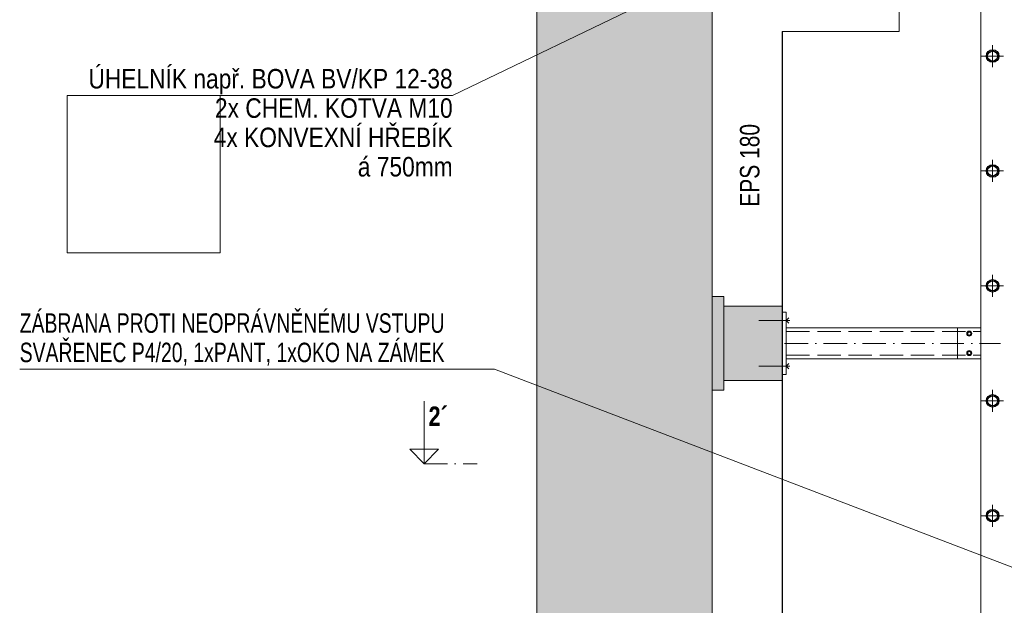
# Model space of a CAD drawing. Header units: millimetres. Extents: x -27818 to -4159, y -105989 to -15933.
# Tile 10 of 15: x -13286 to -10758, y -19570 to -18067. Entities that reach past the tile are written whole.
import ezdxf

# ---------------------------------------------------------------- set-up
doc = ezdxf.new("R2010")
doc.units = ezdxf.units.MM
doc.header["$XCLIPFRAME"] = 2
doc.header["$PDMODE"] = 65
doc.linetypes.add('Carkovana 2x_1', pattern=[80, 60, -20])
doc.linetypes.add('Cerchovana_1', pattern=[100, 60, -20, 0, -20])
doc.layers.add('XR$1$VÝKRES (Z4) - ŽEBŘÍK_1', color=7, linetype='Continuous', lineweight=25)
doc.styles.add('ARIAL', font='ARIAL.TTF')
doc.styles.add('ARIALNARROW', font='ARIALN.TTF')
doc.dimstyles.new('DIMSTYLE_3', dxfattribs={"dimtxt": 40, "dimasz": 60, "dimexe": 0, "dimexo": 0, "dimgap": 20, "dimtad": 2, "dimdec": 0, "dimrnd": 1, "dimzin": 12, "dimdsep": 46, "dimtxsty": 'ARIALNARROW', "dimblk1": 'ALL_ML_STRICH', "dimblk2": 'ALL_ML_STRICH', "dimsah": 1, "dimcen": 0, "dimclrd": 6, "dimclre": 6, "dimclrt": 6, "dimadec": 0, "dimazin": 0, "dimtfac": 1, "dimtdec": 0, "dimtix": 1, "dimtmove": 2, "dimatfit": 3, "dimfxl": 0, "dimtzin": 0, "dimlwd": 0, "dimlwe": 13, "dimarcsym": 0})
doc.dimstyles.new('DIMSTYLE_9', dxfattribs={"dimtxt": 40, "dimasz": 60, "dimexe": 0, "dimexo": 0, "dimgap": 20, "dimtad": 2, "dimdec": 0, "dimrnd": 5, "dimzin": 12, "dimdsep": 46, "dimtxsty": 'ARIALNARROW', "dimblk1": 'ALL_ML_STRICH', "dimblk2": 'ALL_ML_STRICH', "dimsah": 1, "dimcen": 0, "dimclrd": 6, "dimclre": 6, "dimclrt": 6, "dimadec": 0, "dimazin": 0, "dimtfac": 1, "dimtdec": 0, "dimtix": 1, "dimtmove": 2, "dimatfit": 3, "dimfxl": 0, "dimtzin": 0, "dimlwd": 0, "dimlwe": 13, "dimarcsym": 0})
picture_1 = doc.add_image_def('image1.bmp', size_in_pixel=(437, 448))

# ---------------------------------------------------------------- blocks, each defined once
blk = doc.blocks.new('KOMPLEXNÍ OBJEKT_9')
at = {"layer": 'XR$1$VÝKRES (Z4) - ŽEBŘÍK_1', "color": 5, "linetype": 'Continuous', "lineweight": 13}
for p, q in [((-10787.8, -19311.8), (-10787.8, -19368.4)), ((-10759.6, -19340.1), (-10816.1, -19340.1))]:
    blk.add_line(p, q, dxfattribs=at)
at = {"layer": 'XR$1$VÝKRES (Z4) - ŽEBŘÍK_1', "color": 5, "linetype": 'Continuous', "lineweight": 25}
for radius in [16, 13]:
    blk.add_circle((-10787.8, -19340.1), radius, dxfattribs=at)
blk = doc.blocks.new('KOMPLEXNÍ OBJEKT_10')
at = {"layer": 'XR$1$VÝKRES (Z4) - ŽEBŘÍK_1', "color": 5, "linetype": 'Continuous', "lineweight": 13}
for p, q in [((-10787.8, -19016.8), (-10787.8, -19073.4)), ((-10759.6, -19045.1), (-10816.1, -19045.1))]:
    blk.add_line(p, q, dxfattribs=at)
at = {"layer": 'XR$1$VÝKRES (Z4) - ŽEBŘÍK_1', "color": 5, "linetype": 'Continuous', "lineweight": 25}
for radius in [16, 13]:
    blk.add_circle((-10787.8, -19045.1), radius, dxfattribs=at)
blk = doc.blocks.new('KOMPLEXNÍ OBJEKT_11')
at = {"layer": 'XR$1$VÝKRES (Z4) - ŽEBŘÍK_1', "color": 5, "linetype": 'Continuous', "lineweight": 13}
for p, q in [((-10787.8, -18721.8), (-10787.8, -18778.4)), ((-10759.6, -18750.1), (-10816.1, -18750.1))]:
    blk.add_line(p, q, dxfattribs=at)
at = {"layer": 'XR$1$VÝKRES (Z4) - ŽEBŘÍK_1', "color": 5, "linetype": 'Continuous', "lineweight": 25}
for radius in [16, 13]:
    blk.add_circle((-10787.8, -18750.1), radius, dxfattribs=at)
blk = doc.blocks.new('KOMPLEXNÍ OBJEKT_12')
at = {"layer": 'XR$1$VÝKRES (Z4) - ŽEBŘÍK_1', "color": 5, "linetype": 'Continuous', "lineweight": 13}
for p, q in [((-10787.8, -18426.8), (-10787.8, -18483.4)), ((-10759.6, -18455.1), (-10816.1, -18455.1))]:
    blk.add_line(p, q, dxfattribs=at)
at = {"layer": 'XR$1$VÝKRES (Z4) - ŽEBŘÍK_1', "color": 5, "linetype": 'Continuous', "lineweight": 25}
for radius in [16, 13]:
    blk.add_circle((-10787.8, -18455.1), radius, dxfattribs=at)
blk = doc.blocks.new('KOMPLEXNÍ OBJEKT_13')
at = {"layer": 'XR$1$VÝKRES (Z4) - ŽEBŘÍK_1', "color": 5, "linetype": 'Continuous', "lineweight": 13}
for p, q in [((-10787.8, -18131.8), (-10787.8, -18188.4)), ((-10759.6, -18160.1), (-10816.1, -18160.1))]:
    blk.add_line(p, q, dxfattribs=at)
at = {"layer": 'XR$1$VÝKRES (Z4) - ŽEBŘÍK_1', "color": 5, "linetype": 'Continuous', "lineweight": 25}
for radius in [16, 13]:
    blk.add_circle((-10787.8, -18160.1), radius, dxfattribs=at)
blk = doc.blocks.new('KOMPLEXNÍ OBJEKT_18')
at = {"layer": 'XR$1$VÝKRES (Z4) - ŽEBŘÍK_1', "color": 7, "linetype": 'Continuous', "lineweight": 13}
for p, q in [((-12247.4, -19046.4), (-12247.4, -19206.8)), ((-12247.4, -19206.8), (-12284.5, -19169.7)), ((-12284.5, -19169.7), (-12210.3, -19169.7)), ((-12210.3, -19169.7), (-12247.4, -19206.8))]:
    blk.add_line(p, q, dxfattribs=at)
at = {"layer": 'XR$1$VÝKRES (Z4) - ŽEBŘÍK_1', "color": 7, "linetype": 'Cerchovana_1', "lineweight": 13}
blk.add_line((-12247.4, -19206.8), (-12110.9, -19206.8), dxfattribs=at)
blk = doc.blocks.new('ALL_ML_STRICH')
at = {"color": 0, "linetype": 'ByBlock', "lineweight": -2}
for p, q in [((0, -0.5), (0, 0.5)), ((-1, 0), (0.5, 0)), ((-0.3, -0.3), (0.3, 0.3))]:
    blk.add_line(p, q, dxfattribs=at)
blk = doc.blocks.new('*D81')
at = {"layer": 'DEFPOINTS', "color": 6, "linetype": 'Continuous', "lineweight": 13}
for p in [(-11321.8, -18897.6), (-11321.8, -20077.6), (-10383.2, -20077.6)]:
    blk.add_point(p, dxfattribs=at)
at = {"layer": 'XR$1$VÝKRES (Z4) - ŽEBŘÍK_1', "color": 6, "linetype": 'Continuous', "lineweight": -2}
for p, q in [((-10648, -18897.6), (-10383.2, -18897.6)), ((-10383.2, -20077.6), (-10383.2, -18897.6)), ((-10648, -20077.6), (-10383.2, -20077.6))]:
    blk.add_line(p, q, dxfattribs=at)
at = {"layer": 'XR$1$VÝKRES (Z4) - ŽEBŘÍK_1', "color": 6, "linetype": 'Continuous', "lineweight": 13, "xscale": 60, "yscale": 60, "zscale": 60}
for p, rotation in [((-10383.2, -18897.6), 90), ((-10383.2, -20077.6), 270)]:
    blk.add_blockref('ALL_ML_STRICH', p, dxfattribs=dict(at, rotation=rotation))
at = {"layer": 'XR$1$VÝKRES (Z4) - ŽEBŘÍK_1', "color": 6, "linetype": 'Continuous', "lineweight": 13, "insert": (-10423.2, -19488), "char_height": 40, "width": 129.829, "attachment_point": 5, "rotation": 90, "style": 'ARIALNARROW'}
blk.add_mtext('\\W0.81;\\A1;{1180}', dxfattribs=at)
blk = doc.blocks.new('*D82')
at = {"layer": 'DEFPOINTS', "color": 6, "linetype": 'Continuous', "lineweight": 13}
for p in [(-10817.8, -17817.6), (-11321.8, -18897.6), (-10383.2, -18897.6)]:
    blk.add_point(p, dxfattribs=at)
at = {"layer": 'XR$1$VÝKRES (Z4) - ŽEBŘÍK_1', "color": 6, "linetype": 'Continuous', "lineweight": -2}
for p, q in [((-10648, -17817.6), (-10383.2, -17817.6)), ((-10383.2, -18897.6), (-10383.2, -17817.6)), ((-10648, -18897.6), (-10383.2, -18897.6))]:
    blk.add_line(p, q, dxfattribs=at)
at = {"layer": 'XR$1$VÝKRES (Z4) - ŽEBŘÍK_1', "color": 6, "linetype": 'Continuous', "lineweight": 13, "xscale": 60, "yscale": 60, "zscale": 60}
for p, rotation in [((-10383.2, -17817.6), 90), ((-10383.2, -18897.6), 270)]:
    blk.add_blockref('ALL_ML_STRICH', p, dxfattribs=dict(at, rotation=rotation))
at = {"layer": 'XR$1$VÝKRES (Z4) - ŽEBŘÍK_1', "color": 6, "linetype": 'Continuous', "lineweight": 13, "insert": (-10423.2, -18358), "char_height": 40, "width": 129.829, "attachment_point": 5, "rotation": 90, "style": 'ARIALNARROW'}
blk.add_mtext('\\W0.81;\\A1;{1080}', dxfattribs=at)
blk = doc.blocks.new('*D133')
at = {"layer": 'DEFPOINTS', "color": 6, "linetype": 'Continuous', "lineweight": 13}
for p in [(-10060.8, -19505.1), (-11317.8, -21705.1), (-9954.2, -21705.1)]:
    blk.add_point(p, dxfattribs=at)
at = {"layer": 'XR$1$VÝKRES (Z4) - ŽEBŘÍK_1', "color": 6, "linetype": 'Continuous', "lineweight": -2}
for p, q in [((-9954.2, -19505.1), (-9954.2, -19505.1)), ((-9954.2, -21705.1), (-9954.2, -19505.1)), ((-9954.2, -21705.1), (-9954.2, -21705.1))]:
    blk.add_line(p, q, dxfattribs=at)
at = {"layer": 'XR$1$VÝKRES (Z4) - ŽEBŘÍK_1', "color": 6, "linetype": 'Continuous', "lineweight": 13, "xscale": 60, "yscale": 60, "zscale": 60}
for p, rotation in [((-9954.2, -19505.1), 90), ((-9954.2, -21705.1), 270)]:
    blk.add_blockref('ALL_ML_STRICH', p, dxfattribs=dict(at, rotation=rotation))
at = {"layer": 'XR$1$VÝKRES (Z4) - ŽEBŘÍK_1', "color": 6, "linetype": 'Continuous', "lineweight": 13, "insert": (-9994.2, -20605.5), "char_height": 40, "width": 129.829, "attachment_point": 5, "rotation": 90, "style": 'ARIALNARROW'}
blk.add_mtext('\\W0.81;\\A1;{2200}', dxfattribs=at)
blk = doc.blocks.new('KOMPLEXNÍ OBJEKT_56')
at = {"layer": 'XR$1$VÝKRES (Z4) - ŽEBŘÍK_1', "linetype": 'Continuous', "lineweight": 13}
blk.add_hatch(color=171, dxfattribs=at).paths.add_polyline_path([(-11477.8, -18777.6), (-11507.8, -18777.6), (-11507.8, -19017.6), (-11477.8, -19017.6), (-11477.8, -18992.6), (-11327.8, -18992.6), (-11327.8, -18802.6), (-11477.8, -18802.6)])
at = {"layer": 'XR$1$VÝKRES (Z4) - ŽEBŘÍK_1', "color": 5, "linetype": 'Continuous', "lineweight": 13}
for p, q in [((-11477.8, -18777.6), (-11507.8, -18777.6)), ((-11507.8, -18777.6), (-11507.8, -19017.6)), ((-11477.8, -18802.6), (-11477.8, -18777.6)), ((-11507.8, -18992.6), (-11507.8, -18802.6)), ((-11477.8, -18802.6), (-11327.8, -18802.6)), ((-11327.8, -18802.6), (-11327.8, -18992.6)), ((-11327.8, -18992.6), (-11477.8, -18992.6)), ((-11477.8, -19017.6), (-11477.8, -18992.6)), ((-11507.8, -19017.6), (-11477.8, -19017.6))]:
    blk.add_line(p, q, dxfattribs=at)

msp = doc.modelspace()

# ---------------------------------------------------------------- hatches: boundary and pattern name
at = {"layer": 'XR$1$VÝKRES (Z4) - ŽEBŘÍK_1', "linetype": 'Continuous', "lineweight": 13}
msp.add_hatch(color=254, dxfattribs=at).paths.add_polyline_path([(-11957.8, -21819.4), (-11925.2, -21817.6), (-11885, -21817.6), (-11844.8, -21813.1), (-11764.3, -21813.1), (-11721.9, -21810.9), (-11681.6, -21808.6), (-11643.6, -21801.9), (-11603.4, -21801.9), (-11563.2, -21799.7), (-11520.7, -21799.7), (-11507.8, -21796.8), (-11507.8, -18036.8), (-11957.8, -18036.8)])

# ---------------------------------------------------------------- linework, layer by layer
at = {"layer": 'XR$1$VÝKRES (Z4) - ŽEBŘÍK_1', "color": 5, "linetype": 'Continuous', "lineweight": 13}
for p, q in [((-10817.8, -16504), (-10817.8, -21555.1)), ((-11477.9, -18777.6), (-11477.9, -19017.6)), ((-11317.8, -18817.6), (-11327.8, -18817.6)), ((-11327.8, -18817.6), (-11327.8, -18977.6)), ((-11317.8, -18977.6), (-11317.8, -18817.6)), ((-11317.8, -18839), (-11310.8, -18832)), ((-11387.8, -18839), (-11308.7, -18839)), ((-11317.8, -18839), (-11310.8, -18846.1)), ((-11317.8, -18857.6), (-10817.8, -18857.6)), ((-10877.8, -18857.6), (-10817.8, -18857.6)), ((-10877.8, -18857.6), (-10877.8, -18937.6)), ((-11387.8, -18956.2), (-11308.7, -18956.2)), ((-11317.8, -18937.6), (-10817.8, -18937.6)), ((-11317.8, -18956.2), (-11310.8, -18949.1)), ((-11317.8, -18956.2), (-11310.8, -18963.2)), ((-10877.8, -18937.6), (-10817.8, -18937.6)), ((-11327.8, -18977.6), (-11317.8, -18977.6))]:
    msp.add_line(p, q, dxfattribs=at)
at = {"layer": 'XR$1$VÝKRES (Z4) - ŽEBŘÍK_1', "color": 7, "linetype": 'Continuous', "lineweight": 13}
for p, q in [((-11027.8, -18096.8), (-11027.8, -17574)), ((-12174.2, -18261.7), (-11455.8, -17914.8)), ((-11957.8, -21819.4), (-11957.8, -18036.8)), ((-11507.8, -21796.8), (-11507.8, -18036.8)), ((-11027.8, -18096.8), (-11327.8, -18096.8)), ((-13114.2, -18261.7), (-12174.2, -18261.7)), ((-13285.8, -18963.9), (-12067.1, -18963.9)), ((-12067.1, -18963.9), (-10718.2, -19480))]:
    msp.add_line(p, q, dxfattribs=at)
at = {"layer": 'XR$1$VÝKRES (Z4) - ŽEBŘÍK_1', "color": 7, "linetype": 'Continuous', "lineweight": 25}
msp.add_line((-11327.8, -18096.8), (-11327.8, -21772.5), dxfattribs=at)
at = {"layer": 'XR$1$VÝKRES (Z4) - ŽEBŘÍK_1', "color": 5, "linetype": 'Carkovana 2x_1', "lineweight": 13}
for p, q in [((-11317.8, -18867), (-10817.8, -18867)), ((-11317.8, -18928.2), (-10817.8, -18928.2))]:
    msp.add_line(p, q, dxfattribs=at)
at = {"layer": 'XR$1$VÝKRES (Z4) - ŽEBŘÍK_1', "color": 5, "linetype": 'Cerchovana_1', "lineweight": 13}
msp.add_line((-11321.8, -18897.6), (-10767.8, -18897.6), dxfattribs=at)
at = {"layer": 'XR$1$VÝKRES (Z4) - ŽEBŘÍK_1', "color": 5, "linetype": 'Continuous', "lineweight": 13}
for centre in [(-10847.8, -18872.6), (-10847.8, -18922.6)]:
    msp.add_circle(centre, 6.5, dxfattribs=at)
at = {"layer": 'XR$1$VÝKRES (Z4) - ŽEBŘÍK_1', "color": 5, "linetype": 'Carkovana 2x_1', "lineweight": 13}
for centre in [(-10847.8, -18872.6), (-10847.8, -18922.6)]:
    msp.add_circle(centre, 4, dxfattribs=at)

# ---------------------------------------------------------------- block references
at = {"layer": 'XR$1$VÝKRES (Z4) - ŽEBŘÍK_1', "color": 5, "linetype": 'Continuous', "lineweight": 13}
for name in ['KOMPLEXNÍ OBJEKT_13', 'KOMPLEXNÍ OBJEKT_12', 'KOMPLEXNÍ OBJEKT_11', 'KOMPLEXNÍ OBJEKT_56', 'KOMPLEXNÍ OBJEKT_10', 'KOMPLEXNÍ OBJEKT_9']:
    msp.add_blockref(name, (0, 0), dxfattribs=at)
at = {"layer": 'XR$1$VÝKRES (Z4) - ŽEBŘÍK_1', "color": 7, "linetype": 'Continuous', "lineweight": 13}
msp.add_blockref('KOMPLEXNÍ OBJEKT_18', (0, 0), dxfattribs=at)

# ---------------------------------------------------------------- texts
at = {"layer": 'XR$1$VÝKRES (Z4) - ŽEBŘÍK_1', "color": 7, "linetype": 'Continuous', "lineweight": 13, "char_height": 50, "line_spacing_factor": 0.903614, "style": 'ARIALNARROW'}
for s, insert, width, attachment_point in [('\\W1.02;ÚHELNÍK např. BOVA BV/KP 12-38\\P2x CHEM. KOTVA M10\\P4x KONVEXNÍ HŘEBÍK\\Pá 750mm', (-12174.2, -18193.3), 965.526, 3), ('\\W0.87;ZÁBRANA PROTI NEOPRÁVNĚNÉMU VSTUPU\\PSVAŘENEC P4/20, 1xPANT, 1xOKO NA ZÁMEK', (-13285.8, -18820.6), 1240.487, 1)]:
    msp.add_mtext(s, dxfattribs=dict(at, insert=insert, width=width, attachment_point=attachment_point))
at = {"layer": 'XR$1$VÝKRES (Z4) - ŽEBŘÍK_1', "color": 7, "linetype": 'Continuous', "lineweight": 25, "insert": (-11385.9, -18546.9), "char_height": 50, "width": 239.496, "attachment_point": 7, "rotation": 90, "style": 'ARIALNARROW'}
msp.add_mtext('\\W0.94;EPS 180', dxfattribs=at)
at = {"layer": 'XR$1$VÝKRES (Z4) - ŽEBŘÍK_1', "color": 7, "linetype": 'Continuous', "lineweight": 13, "insert": (-12236.2, -19109.8), "char_height": 50, "width": 69.904, "attachment_point": 7, "style": 'ARIAL'}
msp.add_mtext('\\A1;{\\fArial|i0|b1;\\H50.000000;\\W0.800000;\\C7;2´}\\P', dxfattribs=at)

# ---------------------------------------------------------------- dimensions: what is measured, and where the dimension line sits
at = {"layer": 'XR$1$VÝKRES (Z4) - ŽEBŘÍK_1', "color": 6, "linetype": 'Continuous', "lineweight": 13}
for base, p1, p2, dimstyle, picture, middle in [((-10383.2, -17817.6), (-10648, -18897.6), (-10648, -17817.6), 'DIMSTYLE_9', '*D82', (-10423.2, -18358)), ((-10383.2, -18897.6), (-10648, -20077.6), (-10648, -18897.6), 'DIMSTYLE_9', '*D81', (-10423.2, -19488)), ((-9954.2, -19505.1), (-9954.2, -21705.1), (-9954.2, -19505.1), 'DIMSTYLE_3', '*D133', (-9994.2, -20605.5))]:
    dim = msp.add_linear_dim(base=base, p1=p1, p2=p2, angle=90, dimstyle=dimstyle, override={"dimpost": '<>', "dimclrd": 6, "dimclre": 6, "dimclrt": 6, "dimlwd": 0, "dimlwe": 13}, dxfattribs=at)
    dim.commit()
    dim.dimension.update_dxf_attribs({"geometry": picture, "text_midpoint": middle, "dimtype": 160})

# ---------------------------------------------------------------- pictures from other files: only their frames are drawn
at = {"layer": 'XR$1$VÝKRES (Z4) - ŽEBŘÍK_1', "color": 7, "linetype": 'Continuous', "lineweight": 13}
image = msp.add_image(picture_1, insert=(-13164.2, -18664.9), size_in_units=(393.3, 403.2), dxfattribs=at)
image.set_boundary_path([(436.5, 447.5), (436.5, -0.5), (-0.5, -0.5), (-0.5, 447.5), (436.5, 447.5)])

doc.saveas('drawing.dxf')
